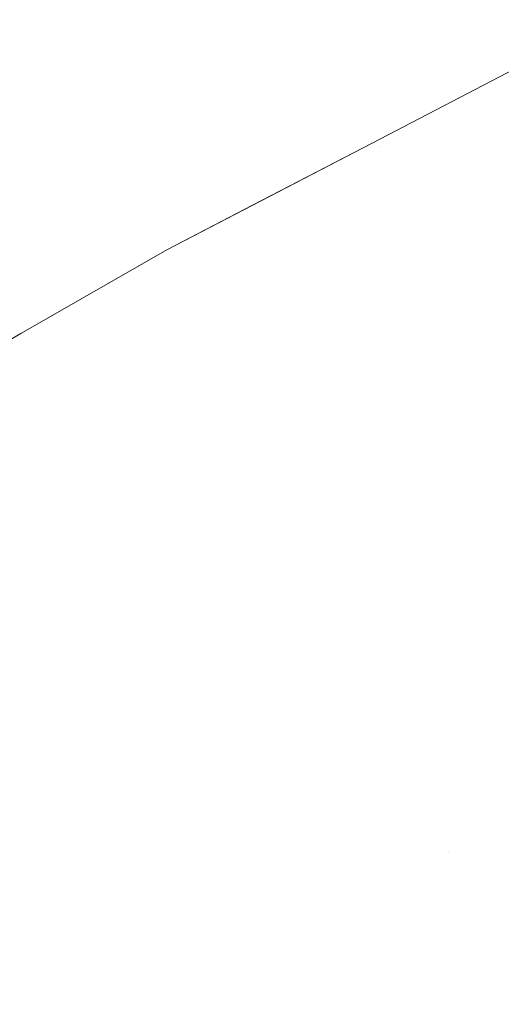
# Model space of a CAD drawing. Header units: centimetres. Extents: x -44.1 to 45.2, y 4.2 to 6.
# Tile 84 of 256: x -44.03993 to -44.03299, y 5.96301 to 5.97718. Entities that reach past the tile are written whole.
import ezdxf

# ---------------------------------------------------------------- set-up
doc = ezdxf.new("R2010")
doc.units = ezdxf.units.CM
doc.header["$LTSCALE"] = 2.54
doc.layers.add('Lucido design-1', color=7, linetype='Continuous')

# ---------------------------------------------------------------- blocks, each defined once
blk = doc.blocks.new('Gruppo-4-1')
at = {"color": 7, "linetype": 'Continuous', "lineweight": 9}
for points, invisible_edges in [([(-44.034858, 5.975422, -2312.420608), (-44.031302, 5.977175, -2312.419046), (-44.03163, 5.977077, -2312.42217)], 11), ([(-44.034858, 5.975422, -2312.420608), (-44.034818, 5.975394, -2312.419046), (-44.031302, 5.977175, -2312.419046)], 11), ([(-44.03163, 5.977077, -2312.42217), (-44.034855, 5.9754, -2312.42217), (-44.034858, 5.975422, -2312.420608)], 10), ([(-44.034855, 5.9754, -2312.42217), (-44.03163, 5.977077, -2312.42217), (-44.03163, 5.977077, -2313.02217), (-44.034855, 5.9754, -2313.02217)], 10), ([(-44.034818, 5.975394, -2313.025294), (-44.034855, 5.9754, -2313.02217), (-44.03163, 5.977077, -2313.02217)], 9), ([(-44.031302, 5.977175, -2312.419046), (-44.034818, 5.975394, -2312.419046), (-44.034751, 5.975348, -2312.417485)], 11), ([(-44.03163, 5.977077, -2313.02217), (-44.031302, 5.977175, -2313.025294), (-44.034818, 5.975394, -2313.025294)], 11), ([(-44.032916, 5.976178, -2313.028414), (-44.034657, 5.975284, -2313.028414), (-44.034818, 5.975394, -2313.025294), (-44.031302, 5.977175, -2313.025294)], 15), ([(-44.034751, 5.975348, -2312.417485), (-44.034657, 5.975284, -2312.415926), (-44.031146, 5.977063, -2312.415926), (-44.031302, 5.977175, -2312.419046)], 15), ([(-44.031029, 5.976978, -2312.414369), (-44.031146, 5.977063, -2312.415926), (-44.034657, 5.975284, -2312.415926), (-44.034536, 5.975202, -2312.414369)], 15), ([(-44.034536, 5.975202, -2312.414369), (-44.034388, 5.975101, -2312.412816), (-44.030887, 5.976875, -2312.412816), (-44.031029, 5.976978, -2312.414369)], 15), ([(-44.030718, 5.976753, -2312.411265), (-44.030887, 5.976875, -2312.412816), (-44.034388, 5.975101, -2312.412816), (-44.034215, 5.974982, -2312.411265)], 15), ([(-44.034215, 5.974982, -2312.411265), (-44.034014, 5.974845, -2312.409719), (-44.030524, 5.976613, -2312.409719), (-44.030718, 5.976753, -2312.411265)], 15), ([(-44.030305, 5.976454, -2312.408177), (-44.030524, 5.976613, -2312.409719), (-44.034014, 5.974845, -2312.409719), (-44.033788, 5.97469, -2312.408177)], 15), ([(-44.033788, 5.97469, -2312.408177), (-44.033535, 5.974517, -2312.40664), (-44.03006, 5.976277, -2312.40664), (-44.030305, 5.976454, -2312.408177)], 15), ([(-44.02979, 5.976082, -2312.405108), (-44.03006, 5.976277, -2312.40664), (-44.033535, 5.974517, -2312.40664), (-44.033256, 5.974326, -2312.405108)], 15), ([(-44.032652, 5.975993, -2313.031524), (-44.034388, 5.975101, -2313.031524), (-44.034657, 5.975284, -2313.028414), (-44.032916, 5.976178, -2313.028414)], 15), ([(-44.033256, 5.974326, -2312.405108), (-44.032952, 5.974118, -2312.403583), (-44.029496, 5.975869, -2312.403583), (-44.02979, 5.976082, -2312.405108)], 15), ([(-44.032284, 5.975734, -2313.034621), (-44.034014, 5.974845, -2313.034621), (-44.034388, 5.975101, -2313.031524), (-44.032652, 5.975993, -2313.031524)], 15), ([(-44.031812, 5.975402, -2313.0377), (-44.033535, 5.974517, -2313.0377), (-44.034014, 5.974845, -2313.034621), (-44.032284, 5.975734, -2313.034621)], 15), ([(-44.038257, 5.973602, -2312.420608), (-44.038215, 5.973575, -2312.419046), (-44.034818, 5.975394, -2312.419046), (-44.034858, 5.975422, -2312.420608)], 15), ([(-44.03781, 5.973864, -2312.42217), (-44.038257, 5.973602, -2312.420608), (-44.034858, 5.975422, -2312.420608)], 11), ([(-44.034751, 5.975348, -2312.417485), (-44.034818, 5.975394, -2312.419046), (-44.038215, 5.973575, -2312.419046), (-44.038146, 5.973531, -2312.417485)], 15), ([(-44.034858, 5.975422, -2312.420608), (-44.034855, 5.9754, -2312.42217), (-44.03781, 5.973864, -2312.42217)], 9), ([(-44.034855, 5.9754, -2313.02217), (-44.036575, 5.974506, -2313.02217), (-44.03781, 5.973864, -2312.42217), (-44.034855, 5.9754, -2312.42217)], 10), ([(-44.036575, 5.974506, -2313.02217), (-44.034855, 5.9754, -2313.02217), (-44.034818, 5.975394, -2313.025294), (-44.036531, 5.974489, -2313.025294)], 14), ([(-44.036531, 5.974489, -2313.025294), (-44.034818, 5.975394, -2313.025294), (-44.034657, 5.975284, -2313.028414), (-44.036368, 5.97438, -2313.028414)], 15), ([(-44.031238, 5.974999, -2313.040757), (-44.032952, 5.974118, -2313.040757), (-44.033535, 5.974517, -2313.0377), (-44.031812, 5.975402, -2313.0377)], 15), ([(-44.038146, 5.973531, -2312.417485), (-44.038049, 5.973468, -2312.415926), (-44.034657, 5.975284, -2312.415926), (-44.034751, 5.975348, -2312.417485)], 15), ([(-44.034536, 5.975202, -2312.414369), (-44.034657, 5.975284, -2312.415926), (-44.038049, 5.973468, -2312.415926), (-44.037925, 5.973387, -2312.414369)], 15), ([(-44.036368, 5.97438, -2313.028414), (-44.034657, 5.975284, -2313.028414), (-44.034388, 5.975101, -2313.031524), (-44.036095, 5.974199, -2313.031524)], 15), ([(-44.037925, 5.973387, -2312.414369), (-44.037773, 5.973289, -2312.412816), (-44.034388, 5.975101, -2312.412816), (-44.034536, 5.975202, -2312.414369)], 15), ([(-44.034215, 5.974982, -2312.411265), (-44.034388, 5.975101, -2312.412816), (-44.037773, 5.973289, -2312.412816), (-44.037593, 5.973173, -2312.411265)], 15), ([(-44.036095, 5.974199, -2313.031524), (-44.034388, 5.975101, -2313.031524), (-44.034014, 5.974845, -2313.034621), (-44.035715, 5.973946, -2313.034621)], 15), ([(-44.037593, 5.973173, -2312.411265), (-44.037387, 5.973039, -2312.409719), (-44.034014, 5.974845, -2312.409719), (-44.034215, 5.974982, -2312.411265)], 15), ([(-44.033788, 5.97469, -2312.408177), (-44.034014, 5.974845, -2312.409719), (-44.037387, 5.973039, -2312.409719), (-44.037153, 5.972888, -2312.408177)], 15), ([(-44.035715, 5.973946, -2313.034621), (-44.034014, 5.974845, -2313.034621), (-44.033535, 5.974517, -2313.0377), (-44.035228, 5.973623, -2313.0377)], 15), ([(-44.037153, 5.972888, -2312.408177), (-44.036893, 5.972719, -2312.40664), (-44.033535, 5.974517, -2312.40664), (-44.033788, 5.97469, -2312.408177)], 15), ([(-44.036531, 5.974489, -2313.025294), (-44.038215, 5.973575, -2313.025294), (-44.03781, 5.973864, -2313.02217)], 11), ([(-44.036368, 5.97438, -2313.028414), (-44.038049, 5.973468, -2313.028414), (-44.038215, 5.973575, -2313.025294), (-44.036531, 5.974489, -2313.025294)], 15), ([(-44.036095, 5.974199, -2313.031524), (-44.037773, 5.973289, -2313.031524), (-44.038049, 5.973468, -2313.028414), (-44.036368, 5.97438, -2313.028414)], 15), ([(-44.036575, 5.974506, -2313.02217), (-44.03781, 5.973864, -2313.02217), (-44.03781, 5.973864, -2312.42217)], 10), ([(-44.03781, 5.973864, -2313.02217), (-44.036575, 5.974506, -2313.02217), (-44.036531, 5.974489, -2313.025294)], 10), ([(-44.033256, 5.974326, -2312.405108), (-44.033535, 5.974517, -2312.40664), (-44.036893, 5.972719, -2312.40664), (-44.036606, 5.972533, -2312.405108)], 15), ([(-44.035228, 5.973623, -2313.0377), (-44.033535, 5.974517, -2313.0377), (-44.032952, 5.974118, -2313.040757), (-44.034636, 5.973229, -2313.040757)], 15), ([(-44.036606, 5.972533, -2312.405108), (-44.036292, 5.97233, -2312.403583), (-44.032952, 5.974118, -2312.403583), (-44.033256, 5.974326, -2312.405108)], 15), ([(-44.035715, 5.973946, -2313.034621), (-44.037387, 5.973039, -2313.034621), (-44.037773, 5.973289, -2313.031524), (-44.036095, 5.974199, -2313.031524)], 15), ([(-44.032622, 5.973893, -2312.402065), (-44.032952, 5.974118, -2312.403583), (-44.036292, 5.97233, -2312.403583), (-44.035952, 5.97211, -2312.402065)], 15), ([(-44.034636, 5.973229, -2313.040757), (-44.032952, 5.974118, -2313.040757), (-44.032267, 5.97365, -2313.043786), (-44.033941, 5.972766, -2313.043786)], 15), ([(-44.038257, 5.973602, -2312.420608), (-44.03781, 5.973864, -2312.42217), (-44.041536, 5.971731, -2312.42217)], 9), ([(-44.041536, 5.971731, -2312.42217), (-44.03781, 5.973864, -2312.42217), (-44.03781, 5.973864, -2313.02217), (-44.03991, 5.972661, -2313.02217)], 10), ([(-44.03991, 5.972661, -2313.02217), (-44.03781, 5.973864, -2313.02217), (-44.038215, 5.973575, -2313.025294)], 10), ([(-44.035228, 5.973623, -2313.0377), (-44.036893, 5.972719, -2313.0377), (-44.037387, 5.973039, -2313.034621), (-44.035715, 5.973946, -2313.034621)], 15), ([(-44.035952, 5.97211, -2312.402065), (-44.035586, 5.971873, -2312.400554), (-44.032267, 5.97365, -2312.400554), (-44.032622, 5.973893, -2312.402065)], 15), ([(-44.041536, 5.971731, -2312.42217), (-44.041537, 5.971748, -2312.420608), (-44.038257, 5.973602, -2312.420608)], 11), ([(-44.041537, 5.971748, -2312.420608), (-44.041494, 5.971722, -2312.419046), (-44.038215, 5.973575, -2312.419046), (-44.038257, 5.973602, -2312.420608)], 15), ([(-44.038146, 5.973531, -2312.417485), (-44.038215, 5.973575, -2312.419046), (-44.041494, 5.971722, -2312.419046), (-44.041423, 5.971678, -2312.417485)], 15), ([(-44.041423, 5.971678, -2312.417485), (-44.041323, 5.971617, -2312.415926), (-44.038049, 5.973468, -2312.415926), (-44.038146, 5.973531, -2312.417485)], 15), ([(-44.038215, 5.973575, -2313.025294), (-44.039869, 5.972653, -2313.025294), (-44.03991, 5.972661, -2313.02217)], 11), ([(-44.039869, 5.972653, -2313.025294), (-44.038215, 5.973575, -2313.025294), (-44.038049, 5.973468, -2313.028414), (-44.039701, 5.972546, -2313.028414)], 15), ([(-44.034636, 5.973229, -2313.040757), (-44.036292, 5.97233, -2313.040757), (-44.036893, 5.972719, -2313.0377), (-44.035228, 5.973623, -2313.0377)], 15), ([(-44.031887, 5.97339, -2312.39905), (-44.032267, 5.97365, -2312.400554), (-44.035586, 5.971873, -2312.400554), (-44.035194, 5.971619, -2312.39905)], 15), ([(-44.033941, 5.972766, -2313.043786), (-44.032267, 5.97365, -2313.043786), (-44.031482, 5.973113, -2313.046785), (-44.033143, 5.972235, -2313.046785)], 15), ([(-44.037925, 5.973387, -2312.414369), (-44.038049, 5.973468, -2312.415926), (-44.041323, 5.971617, -2312.415926), (-44.041195, 5.971538, -2312.414369)], 15), ([(-44.039701, 5.972546, -2313.028414), (-44.038049, 5.973468, -2313.028414), (-44.037773, 5.973289, -2313.031524), (-44.03942, 5.97237, -2313.031524)], 15), ([(-44.035194, 5.971619, -2312.39905), (-44.034776, 5.971349, -2312.397555), (-44.031482, 5.973113, -2312.397555), (-44.031887, 5.97339, -2312.39905)], 15), ([(-44.041195, 5.971538, -2312.414369), (-44.041039, 5.971442, -2312.412816), (-44.037773, 5.973289, -2312.412816), (-44.037925, 5.973387, -2312.414369)], 15), ([(-44.037593, 5.973173, -2312.411265), (-44.037773, 5.973289, -2312.412816), (-44.041039, 5.971442, -2312.412816), (-44.040854, 5.971329, -2312.411265)], 15), ([(-44.03942, 5.97237, -2313.031524), (-44.037773, 5.973289, -2313.031524), (-44.037387, 5.973039, -2313.034621), (-44.039029, 5.972123, -2313.034621)], 15), ([(-44.040854, 5.971329, -2312.411265), (-44.040642, 5.971199, -2312.409719), (-44.037387, 5.973039, -2312.409719), (-44.037593, 5.973173, -2312.411265)], 15), ([(-44.033941, 5.972766, -2313.043786), (-44.035586, 5.971873, -2313.043786), (-44.036292, 5.97233, -2313.040757), (-44.034636, 5.973229, -2313.040757)], 15), ([(-44.031052, 5.972819, -2312.396068), (-44.031482, 5.973113, -2312.397555), (-44.034776, 5.971349, -2312.397555), (-44.034334, 5.971062, -2312.396068)], 15), ([(-44.032247, 5.971639, -2313.04975), (-44.033143, 5.972235, -2313.046785), (-44.031482, 5.973113, -2313.046785), (-44.031052, 5.972819, -2313.048272)], 15), ([(-44.037153, 5.972888, -2312.408177), (-44.037387, 5.973039, -2312.409719), (-44.040642, 5.971199, -2312.409719), (-44.040401, 5.971052, -2312.408177)], 15), ([(-44.039029, 5.972123, -2313.034621), (-44.037387, 5.973039, -2313.034621), (-44.036893, 5.972719, -2313.0377), (-44.038528, 5.971807, -2313.0377)], 15), ([(-44.040401, 5.971052, -2312.408177), (-44.040133, 5.970887, -2312.40664), (-44.036893, 5.972719, -2312.40664), (-44.037153, 5.972888, -2312.408177)], 15), ([(-44.036606, 5.972533, -2312.405108), (-44.036893, 5.972719, -2312.40664), (-44.040133, 5.970887, -2312.40664), (-44.039838, 5.970706, -2312.405108)], 15), ([(-44.038528, 5.971807, -2313.0377), (-44.036893, 5.972719, -2313.0377), (-44.036292, 5.97233, -2313.040757), (-44.037918, 5.971423, -2313.040757)], 15), ([(-44.033143, 5.972235, -2313.046785), (-44.034776, 5.971349, -2313.046785), (-44.035586, 5.971873, -2313.043786), (-44.033941, 5.972766, -2313.043786)], 15), ([(-44.034334, 5.971062, -2312.396068), (-44.033866, 5.97076, -2312.39459), (-44.030599, 5.972509, -2312.39459), (-44.031052, 5.972819, -2312.396068)], 15), ([(-44.03991, 5.972661, -2313.02217), (-44.041536, 5.971731, -2313.02217), (-44.041536, 5.971731, -2312.42217)], 10), ([(-44.039869, 5.972653, -2313.025294), (-44.041494, 5.971722, -2313.025294), (-44.041536, 5.971731, -2313.02217), (-44.03991, 5.972661, -2313.02217)], 11), ([(-44.039701, 5.972546, -2313.028414), (-44.041323, 5.971617, -2313.028414), (-44.041494, 5.971722, -2313.025294), (-44.039869, 5.972653, -2313.025294)], 15), ([(-44.03942, 5.97237, -2313.031524), (-44.041039, 5.971442, -2313.031524), (-44.041323, 5.971617, -2313.028414), (-44.039701, 5.972546, -2313.028414)], 15), ([(-44.039838, 5.970706, -2312.405108), (-44.039515, 5.970508, -2312.403583), (-44.036292, 5.97233, -2312.403583), (-44.036606, 5.972533, -2312.405108)], 15), ([(-44.030121, 5.972183, -2312.393122), (-44.030599, 5.972509, -2312.39459), (-44.033866, 5.97076, -2312.39459), (-44.033374, 5.970441, -2312.393122)], 15), ([(-44.039029, 5.972123, -2313.034621), (-44.040642, 5.971199, -2313.034621), (-44.041039, 5.971442, -2313.031524), (-44.03942, 5.97237, -2313.031524)], 15), ([(-44.035952, 5.97211, -2312.402065), (-44.036292, 5.97233, -2312.403583), (-44.039515, 5.970508, -2312.403583), (-44.039165, 5.970293, -2312.402065)], 15), ([(-44.037918, 5.971423, -2313.040757), (-44.036292, 5.97233, -2313.040757), (-44.035586, 5.971873, -2313.043786), (-44.037202, 5.970972, -2313.043786)], 15), ([(-44.038528, 5.971807, -2313.0377), (-44.040133, 5.970887, -2313.0377), (-44.040642, 5.971199, -2313.034621), (-44.039029, 5.972123, -2313.034621)], 15), ([(-44.032247, 5.971639, -2313.04975), (-44.033866, 5.97076, -2313.04975), (-44.034776, 5.971349, -2313.046785), (-44.033143, 5.972235, -2313.046785)], 15), ([(-44.033374, 5.970441, -2312.393122), (-44.032858, 5.970107, -2312.391665), (-44.029621, 5.97184, -2312.391665), (-44.030121, 5.972183, -2312.393122)], 15), ([(-44.039165, 5.970293, -2312.402065), (-44.038788, 5.970062, -2312.400554), (-44.035586, 5.971873, -2312.400554), (-44.035952, 5.97211, -2312.402065)], 15), ([(-44.035194, 5.971619, -2312.39905), (-44.035586, 5.971873, -2312.400554), (-44.038788, 5.970062, -2312.400554), (-44.038385, 5.969815, -2312.39905)], 15), ([(-44.037202, 5.970972, -2313.043786), (-44.035586, 5.971873, -2313.043786), (-44.034776, 5.971349, -2313.046785), (-44.03638, 5.970454, -2313.046785)], 15), ([(-44.037918, 5.971423, -2313.040757), (-44.039515, 5.970508, -2313.040757), (-44.040133, 5.970887, -2313.0377), (-44.038528, 5.971807, -2313.0377)], 15), ([(-44.038385, 5.969815, -2312.39905), (-44.037956, 5.969552, -2312.397555), (-44.034776, 5.971349, -2312.397555), (-44.035194, 5.971619, -2312.39905)], 15), ([(-44.031253, 5.970978, -2313.052675), (-44.032858, 5.970107, -2313.052675), (-44.033866, 5.97076, -2313.04975), (-44.032247, 5.971639, -2313.04975)], 15), ([(-44.037202, 5.970972, -2313.043786), (-44.038788, 5.970062, -2313.043786), (-44.039515, 5.970508, -2313.040757), (-44.037918, 5.971423, -2313.040757)], 15), ([(-44.034334, 5.971062, -2312.396068), (-44.034776, 5.971349, -2312.397555), (-44.037956, 5.969552, -2312.397555), (-44.0375, 5.969272, -2312.396068)], 15), ([(-44.03638, 5.970454, -2313.046785), (-44.034776, 5.971349, -2313.046785), (-44.033866, 5.97076, -2313.04975), (-44.035457, 5.969872, -2313.04975)], 15), ([(-44.0375, 5.969272, -2312.396068), (-44.037019, 5.968977, -2312.39459), (-44.033866, 5.97076, -2312.39459), (-44.034334, 5.971062, -2312.396068)], 15), ([(-44.039838, 5.970706, -2312.405108), (-44.040133, 5.970887, -2312.40664), (-44.043256, 5.969024, -2312.40664), (-44.042953, 5.968848, -2312.405108)], 15), ([(-44.041709, 5.969959, -2313.0377), (-44.040133, 5.970887, -2313.0377), (-44.039515, 5.970508, -2313.040757), (-44.041083, 5.969585, -2313.040757)], 15), ([(-44.03638, 5.970454, -2313.046785), (-44.037956, 5.969552, -2313.046785), (-44.038788, 5.970062, -2313.043786), (-44.037202, 5.970972, -2313.043786)], 15), ([(-44.042953, 5.968848, -2312.405108), (-44.042621, 5.968655, -2312.403583), (-44.039515, 5.970508, -2312.403583), (-44.039838, 5.970706, -2312.405108)], 15), ([(-44.033374, 5.970441, -2312.393122), (-44.033866, 5.97076, -2312.39459), (-44.037019, 5.968977, -2312.39459), (-44.036513, 5.968667, -2312.393122)], 15), ([(-44.035457, 5.969872, -2313.04975), (-44.033866, 5.97076, -2313.04975), (-44.032858, 5.970107, -2313.052675), (-44.034434, 5.969228, -2313.052675)], 15), ([(-44.039165, 5.970293, -2312.402065), (-44.039515, 5.970508, -2312.403583), (-44.042621, 5.968655, -2312.403583), (-44.042262, 5.968446, -2312.402065)], 15), ([(-44.041083, 5.969585, -2313.040757), (-44.039515, 5.970508, -2313.040757), (-44.038788, 5.970062, -2313.043786), (-44.040346, 5.969145, -2313.043786)], 15), ([(-44.035457, 5.969872, -2313.04975), (-44.037019, 5.968977, -2313.04975), (-44.037956, 5.969552, -2313.046785), (-44.03638, 5.970454, -2313.046785)], 15), ([(-44.036513, 5.968667, -2312.393122), (-44.035982, 5.968341, -2312.391665), (-44.032858, 5.970107, -2312.391665), (-44.033374, 5.970441, -2312.393122)], 15), ([(-44.042262, 5.968446, -2312.402065), (-44.041875, 5.968221, -2312.400554), (-44.038788, 5.970062, -2312.400554), (-44.039165, 5.970293, -2312.402065)], 15), ([(-44.038385, 5.969815, -2312.39905), (-44.038788, 5.970062, -2312.400554), (-44.041875, 5.968221, -2312.400554), (-44.041461, 5.96798, -2312.39905)], 15), ([(-44.040346, 5.969145, -2313.043786), (-44.038788, 5.970062, -2313.043786), (-44.037956, 5.969552, -2313.046785), (-44.039502, 5.968641, -2313.046785)], 15), ([(-44.032317, 5.969757, -2312.390218), (-44.032858, 5.970107, -2312.391665), (-44.035982, 5.968341, -2312.391665), (-44.035426, 5.968, -2312.390218)], 15), ([(-44.034434, 5.969228, -2313.052675), (-44.032858, 5.970107, -2313.052675), (-44.031754, 5.969392, -2313.055559), (-44.033314, 5.968522, -2313.055559)], 15), ([(-44.034434, 5.969228, -2313.052675), (-44.035982, 5.968341, -2313.052675), (-44.037019, 5.968977, -2313.04975), (-44.035457, 5.969872, -2313.04975)], 15), ([(-44.041461, 5.96798, -2312.39905), (-44.04102, 5.967724, -2312.397555), (-44.037956, 5.969552, -2312.397555), (-44.038385, 5.969815, -2312.39905)], 15), ([(-44.035426, 5.968, -2312.390218), (-44.034846, 5.967644, -2312.388781), (-44.031754, 5.969392, -2312.388781), (-44.032317, 5.969757, -2312.390218)], 15), ([(-44.0375, 5.969272, -2312.396068), (-44.037956, 5.969552, -2312.397555), (-44.04102, 5.967724, -2312.397555), (-44.040552, 5.967452, -2312.396068)], 15), ([(-44.039502, 5.968641, -2313.046785), (-44.037956, 5.969552, -2313.046785), (-44.037019, 5.968977, -2313.04975), (-44.038553, 5.968074, -2313.04975)], 15), ([(-44.031167, 5.969012, -2312.387357), (-44.031754, 5.969392, -2312.388781), (-44.034846, 5.967644, -2312.388781), (-44.034242, 5.967274, -2312.387357)], 15), ([(-44.033314, 5.968522, -2313.055559), (-44.031754, 5.969392, -2313.055559), (-44.030557, 5.968617, -2313.058396), (-44.032099, 5.967757, -2313.058396)], 15), ([(-44.039502, 5.968641, -2313.046785), (-44.04102, 5.967724, -2313.046785), (-44.041875, 5.968221, -2313.043786), (-44.040346, 5.969145, -2313.043786)], 15), ([(-44.040552, 5.967452, -2312.396068), (-44.040058, 5.967165, -2312.39459), (-44.037019, 5.968977, -2312.39459), (-44.0375, 5.969272, -2312.396068)], 15), ([(-44.033314, 5.968522, -2313.055559), (-44.034846, 5.967644, -2313.055559), (-44.035982, 5.968341, -2313.052675), (-44.034434, 5.969228, -2313.052675)], 15), ([(-44.034242, 5.967274, -2312.387357), (-44.033614, 5.966889, -2312.385944), (-44.030557, 5.968617, -2312.385944), (-44.031167, 5.969012, -2312.387357)], 15), ([(-44.036513, 5.968667, -2312.393122), (-44.037019, 5.968977, -2312.39459), (-44.040058, 5.967165, -2312.39459), (-44.039538, 5.966862, -2312.393122)], 15), ([(-44.038553, 5.968074, -2313.04975), (-44.037019, 5.968977, -2313.04975), (-44.035982, 5.968341, -2313.052675), (-44.037501, 5.967446, -2313.052675)], 15), ([(-44.038553, 5.968074, -2313.04975), (-44.040058, 5.967165, -2313.04975), (-44.04102, 5.967724, -2313.046785), (-44.039502, 5.968641, -2313.046785)], 15), ([(-44.039538, 5.966862, -2312.393122), (-44.038992, 5.966545, -2312.391665), (-44.035982, 5.968341, -2312.391665), (-44.036513, 5.968667, -2312.393122)], 15), ([(-44.029925, 5.968208, -2312.384543), (-44.030557, 5.968617, -2312.385944), (-44.033614, 5.966889, -2312.385944), (-44.032964, 5.96649, -2312.384543)], 15), ([(-44.032099, 5.967757, -2313.058396), (-44.033614, 5.966889, -2313.058396), (-44.034846, 5.967644, -2313.055559), (-44.033314, 5.968522, -2313.055559)], 15), ([(-44.035426, 5.968, -2312.390218), (-44.035982, 5.968341, -2312.391665), (-44.038992, 5.966545, -2312.391665), (-44.038421, 5.966213, -2312.390218)], 15), ([(-44.037501, 5.967446, -2313.052675), (-44.035982, 5.968341, -2313.052675), (-44.034846, 5.967644, -2313.055559), (-44.03635, 5.966759, -2313.055559)], 15), ([(-44.037501, 5.967446, -2313.052675), (-44.038992, 5.966545, -2313.052675), (-44.040058, 5.967165, -2313.04975), (-44.038553, 5.968074, -2313.04975)], 15), ([(-44.038421, 5.966213, -2312.390218), (-44.037825, 5.965866, -2312.388781), (-44.034846, 5.967644, -2312.388781), (-44.035426, 5.968, -2312.390218)], 15), ([(-44.032964, 5.96649, -2313.059797), (-44.033614, 5.966889, -2313.058396), (-44.032099, 5.967757, -2313.058396)], 11), ([(-44.034242, 5.967274, -2312.387357), (-44.034846, 5.967644, -2312.388781), (-44.037825, 5.965866, -2312.388781), (-44.037205, 5.965506, -2312.387357)], 15), ([(-44.03635, 5.966759, -2313.055559), (-44.034846, 5.967644, -2313.055559), (-44.033614, 5.966889, -2313.058396), (-44.035101, 5.966013, -2313.058396)], 15), ([(-44.03635, 5.966759, -2313.055559), (-44.037825, 5.965866, -2313.055559), (-44.038992, 5.966545, -2313.052675), (-44.037501, 5.967446, -2313.052675)], 15), ([(-44.039538, 5.966862, -2312.393122), (-44.040058, 5.967165, -2312.39459), (-44.042982, 5.965325, -2312.39459), (-44.042449, 5.965031, -2312.393122)], 15), ([(-44.041534, 5.966248, -2313.04975), (-44.040058, 5.967165, -2313.04975), (-44.038992, 5.966545, -2313.052675), (-44.040455, 5.965637, -2313.052675)], 15), ([(-44.037205, 5.965506, -2312.387357), (-44.036561, 5.965131, -2312.385944), (-44.033614, 5.966889, -2312.385944), (-44.034242, 5.967274, -2312.387357)], 15), ([(-44.032964, 5.96649, -2312.384543), (-44.033614, 5.966889, -2312.385944), (-44.036561, 5.965131, -2312.385944), (-44.035893, 5.964743, -2312.384543)], 15), ([(-44.03376, 5.965212, -2313.061185), (-44.035101, 5.966013, -2313.058396), (-44.033614, 5.966889, -2313.058396), (-44.032964, 5.96649, -2313.059797)], 15), ([(-44.042449, 5.965031, -2312.393122), (-44.041889, 5.964723, -2312.391665), (-44.038992, 5.966545, -2312.391665), (-44.039538, 5.966862, -2312.393122)], 15), ([(-44.035101, 5.966013, -2313.058396), (-44.036561, 5.965131, -2313.058396), (-44.037825, 5.965866, -2313.055559), (-44.03635, 5.966759, -2313.055559)], 15), ([(-44.038421, 5.966213, -2312.390218), (-44.038992, 5.966545, -2312.391665), (-44.041889, 5.964723, -2312.391665), (-44.041304, 5.9644, -2312.390218)], 15), ([(-44.040455, 5.965637, -2313.052675), (-44.038992, 5.966545, -2313.052675), (-44.037825, 5.965866, -2313.055559), (-44.039273, 5.964968, -2313.055559)], 15), ([(-44.035893, 5.964743, -2312.384543), (-44.035202, 5.964341, -2312.383155), (-44.032291, 5.966077, -2312.383155), (-44.032964, 5.96649, -2312.384543)], 15), ([(-44.032964, 5.96649, -2313.059797), (-44.032291, 5.966077, -2313.061185), (-44.03376, 5.965212, -2313.061185)], 11), ([(-44.041304, 5.9644, -2312.390218), (-44.040693, 5.964063, -2312.388781), (-44.037825, 5.965866, -2312.388781), (-44.038421, 5.966213, -2312.390218)], 15), ([(-44.031596, 5.965651, -2312.38178), (-44.032291, 5.966077, -2312.383155), (-44.035202, 5.964341, -2312.383155), (-44.034488, 5.963926, -2312.38178)], 15), ([(-44.032329, 5.964358, -2313.063922), (-44.03376, 5.965212, -2313.061185), (-44.032291, 5.966077, -2313.061185), (-44.031596, 5.965651, -2313.06256)], 15), ([(-44.03376, 5.965212, -2313.061185), (-44.035202, 5.964341, -2313.061185), (-44.036561, 5.965131, -2313.058396), (-44.035101, 5.966013, -2313.058396)], 15), ([(-44.037205, 5.965506, -2312.387357), (-44.037825, 5.965866, -2312.388781), (-44.040693, 5.964063, -2312.388781), (-44.040057, 5.963712, -2312.387357)], 15), ([(-44.039273, 5.964968, -2313.055559), (-44.037825, 5.965866, -2313.055559), (-44.036561, 5.965131, -2313.058396), (-44.037992, 5.964242, -2313.058396)], 15), ([(-44.039273, 5.964968, -2313.055559), (-44.040693, 5.964063, -2313.055559), (-44.041889, 5.964723, -2313.052675), (-44.040455, 5.965637, -2313.052675)], 15), ([(-44.034488, 5.963926, -2312.38178), (-44.033752, 5.963498, -2312.380418), (-44.030879, 5.965211, -2312.380418), (-44.031596, 5.965651, -2312.38178)], 15), ([(-44.040057, 5.963712, -2312.387357), (-44.039396, 5.963348, -2312.385944), (-44.036561, 5.965131, -2312.385944), (-44.037205, 5.965506, -2312.387357)], 15), ([(-44.032329, 5.964358, -2313.063922), (-44.033752, 5.963498, -2313.063922), (-44.035202, 5.964341, -2313.061185), (-44.03376, 5.965212, -2313.061185)], 15), ([(-44.030141, 5.964758, -2312.37907), (-44.030879, 5.965211, -2312.380418), (-44.033752, 5.963498, -2312.380418), (-44.032994, 5.963057, -2312.37907)], 15), ([(-44.035893, 5.964743, -2312.384543), (-44.036561, 5.965131, -2312.385944), (-44.039396, 5.963348, -2312.385944), (-44.038711, 5.96297, -2312.384543)], 15), ([(-44.037992, 5.964242, -2313.058396), (-44.036561, 5.965131, -2313.058396), (-44.035202, 5.964341, -2313.061185), (-44.036616, 5.963463, -2313.061185)], 15), ([(-44.037992, 5.964242, -2313.058396), (-44.039396, 5.963348, -2313.058396), (-44.040693, 5.964063, -2313.055559), (-44.039273, 5.964968, -2313.055559)], 15), ([(-44.032994, 5.963057, -2312.37907), (-44.032214, 5.962604, -2312.377736), (-44.029382, 5.964293, -2312.377736), (-44.030141, 5.964758, -2312.37907)], 15), ([(-44.038711, 5.96297, -2312.384543), (-44.038003, 5.962579, -2312.383155), (-44.035202, 5.964341, -2312.383155), (-44.035893, 5.964743, -2312.384543)], 15), ([(-44.034488, 5.963926, -2312.38178), (-44.035202, 5.964341, -2312.383155), (-44.038003, 5.962579, -2312.383155), (-44.037271, 5.962175, -2312.38178)], 15), ([(-44.036616, 5.963463, -2313.061185), (-44.035202, 5.964341, -2313.061185), (-44.033752, 5.963498, -2313.063922), (-44.035147, 5.962631, -2313.063922)], 15), ([(-44.032994, 5.963057, -2313.06527), (-44.033752, 5.963498, -2313.063922), (-44.032329, 5.964358, -2313.063922)], 11), ([(-44.036616, 5.963463, -2313.061185), (-44.038003, 5.962579, -2313.061185), (-44.039396, 5.963348, -2313.058396), (-44.037992, 5.964242, -2313.058396)], 15), ([(-44.042085, 5.963152, -2313.055559), (-44.040693, 5.964063, -2313.055559), (-44.039396, 5.963348, -2313.058396), (-44.040772, 5.962447, -2313.058396)], 15), ([(-44.037271, 5.962175, -2312.38178), (-44.036516, 5.961759, -2312.380418), (-44.033752, 5.963498, -2312.380418), (-44.034488, 5.963926, -2312.38178)], 15), ([(-44.042797, 5.961895, -2312.387357), (-44.042121, 5.961541, -2312.385944), (-44.039396, 5.963348, -2312.385944), (-44.040057, 5.963712, -2312.387357)], 15), ([(-44.032994, 5.963057, -2312.37907), (-44.033752, 5.963498, -2312.380418), (-44.036516, 5.961759, -2312.380418), (-44.035739, 5.96133, -2312.37907)], 15), ([(-44.035147, 5.962631, -2313.063922), (-44.033752, 5.963498, -2313.063922), (-44.032994, 5.963057, -2313.06527), (-44.035739, 5.96133, -2313.06527)], 15), ([(-44.038711, 5.96297, -2312.384543), (-44.039396, 5.963348, -2312.385944), (-44.042121, 5.961541, -2312.385944), (-44.04142, 5.961174, -2312.384543)], 15), ([(-44.040772, 5.962447, -2313.058396), (-44.039396, 5.963348, -2313.058396), (-44.038003, 5.962579, -2313.061185), (-44.039362, 5.961689, -2313.061185)], 15), ([(-44.035147, 5.962631, -2313.063922), (-44.036516, 5.961759, -2313.063922), (-44.038003, 5.962579, -2313.061185), (-44.036616, 5.963463, -2313.061185)], 15), ([(-44.035739, 5.96133, -2312.37907), (-44.03494, 5.960889, -2312.377736), (-44.032214, 5.962604, -2312.377736), (-44.032994, 5.963057, -2312.37907)], 15), ([(-44.032994, 5.963057, -2313.06527), (-44.032214, 5.962604, -2313.066604), (-44.03494, 5.960889, -2313.066604), (-44.035739, 5.96133, -2313.06527)], 15)]:
    blk.add_3dface(points, dxfattribs=dict(at, invisible_edges=invisible_edges))
blk = doc.blocks.new('Gruppo-5-1')
at = {"color": 7}
blk.add_blockref('Gruppo-4-1', (0, 0), dxfattribs=at)

msp = doc.modelspace()

# ---------------------------------------------------------------- block references
at = {"layer": 'Lucido design-1', "color": 7}
msp.add_blockref('Gruppo-5-1', (0, 0), dxfattribs=at)

doc.saveas('drawing.dxf')
